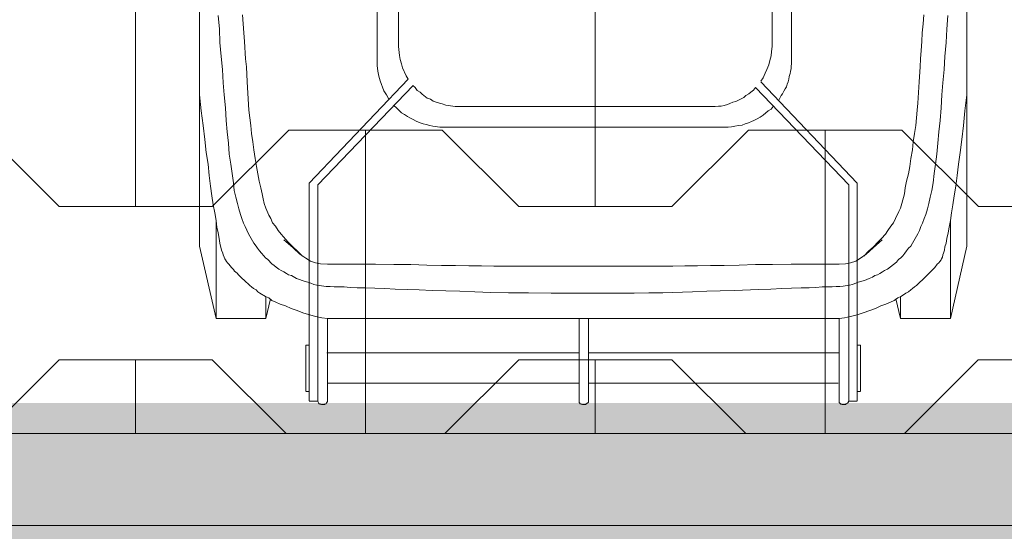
# Model space of a CAD drawing. Header units: inches. Extents: x 1156 to 71303, y -52654 to 51.
# Tile 77 of 151: x 60685 to 60749, y -43993 to -43960. Entities that reach past the tile are written whole.
import ezdxf

# ---------------------------------------------------------------- set-up
doc = ezdxf.new("R2010")
doc.units = ezdxf.units.IN
doc.header["$MEASUREMENT"] = 0
doc.layers.get('0').update_dxf_attribs({"lineweight": 0})
doc.layers.get('Defpoints').update_dxf_attribs({"lineweight": 0})
for name, color, linetype, lineweight in [('p--kosz śmietnik', 252, 'Continuous', 0), ('p--obrzeże bet.', 252, 'Continuous', 0), ('p--szraf trawa', 104, 'Continuous', 0), ('p--szraf-podjazd', 251, 'Continuous', 0)]:
    doc.layers.add(name, color=color, linetype=linetype, lineweight=lineweight)
doc.styles.add('1-200', font='arial.ttf', dxfattribs={"width": 0.75, "height": 35})
doc.dimstyles.new('1-200', dxfattribs={"dimtxt": 35, "dimasz": 10, "dimexe": 15, "dimexo": 10, "dimgap": 0.09, "dimtad": 0, "dimdsep": 46, "dimtxsty": '1-200', "dimblk": 'OBLIQUE', "dimcen": 0.09, "dimadec": 0, "dimazin": 0, "dimtfac": 1, "dimtdec": 4, "dimtix": 1, "dimtofl": 0, "dimtmove": 0, "dimatfit": 3, "dimldrblk": 'OBLIQUE', "dimfxl": 15, "dimfxlon": 1, "dimtvp": 0.7, "dimtolj": 1, "dimtzin": 0, "dimarcsym": 0})

# ---------------------------------------------------------------- blocks, each defined once
blk = doc.blocks.new('kosz120L-rzut')
at = {"linetype": 'Continuous'}
for points in [[(-16.449, 57.424), (-15.903, 57.424)], [(-16.449, 43.182), (-16.449, 57.401)], [(-15.835, 57.538), (-15.903, 57.424)], [(-15.858, 57.492), (-15.903, 57.424)], [(-15.903, 43.296), (-15.903, 57.424)], [(-15.903, 57.356), (-15.903, 57.424)], [(-15.835, 57.538), (-15.858, 57.492)], [(-15.812, 57.561), (-15.835, 57.538)], [(-15.812, 57.561), (-15.835, 57.538)], [(-15.744, 57.606), (-15.812, 57.561)], [(-15.744, 57.606), (-15.812, 57.561)], [(-15.698, 57.652), (-15.744, 57.606)], [(-15.698, 57.652), (-15.744, 57.606)], [(-15.471, 57.652), (-15.698, 57.652)], [(-15.471, 57.652), (-15.698, 57.652)], [(-15.425, 57.629), (-15.471, 57.652)], [(-15.425, 57.629), (-15.471, 57.652)], [(-15.38, 57.629), (-15.425, 57.629)], [(-15.38, 57.629), (-15.425, 57.629)], [(-15.266, 57.515), (-15.38, 57.629)], [(-15.266, 57.515), (-15.38, 57.629)], [(-15.266, 57.447), (-15.266, 57.515)], [(-15.266, 57.447), (-15.266, 57.515)], [(-15.266, 52.032), (-15.266, 57.447)], [(1.206, 57.606), (1.092, 57.492)], [(1.206, 57.606), (1.092, 57.492)], [(1.092, 57.492), (1.092, 57.424)], [(1.092, 57.492), (1.092, 57.424)], [(1.092, 57.356), (1.092, 57.424)], [(1.092, 57.356), (1.092, 52.032)], [(1.251, 57.629), (1.206, 57.606)], [(1.251, 57.629), (1.206, 57.606)], [(1.274, 57.652), (1.251, 57.629)], [(1.274, 57.652), (1.251, 57.629)], [(1.479, 57.652), (1.274, 57.652)], [(1.479, 57.652), (1.274, 57.652)], [(1.547, 57.629), (1.479, 57.652)], [(1.547, 57.629), (1.479, 57.652)], [(1.57, 57.629), (1.547, 57.629)], [(1.57, 57.629), (1.547, 57.629)], [(1.638, 57.606), (1.57, 57.629)], [(1.638, 57.606), (1.57, 57.629)], [(1.661, 57.538), (1.638, 57.606)], [(1.661, 57.538), (1.638, 57.606)], [(1.684, 57.515), (1.661, 57.538)], [(1.684, 57.515), (1.661, 57.538)], [(1.684, 57.447), (1.684, 57.515)], [(1.684, 57.447), (1.684, 57.515)], [(1.684, 52.032), (1.684, 57.447)], [(18.155, 57.515), (18.11, 57.447)], [(18.155, 57.515), (18.11, 57.447)], [(18.11, 52.032), (18.11, 57.447)], [(18.178, 57.538), (18.155, 57.515)], [(18.178, 57.538), (18.155, 57.515)], [(18.201, 57.606), (18.178, 57.538)], [(18.201, 57.606), (18.178, 57.538)], [(18.269, 57.629), (18.201, 57.606)], [(18.269, 57.629), (18.201, 57.606)], [(18.292, 57.629), (18.269, 57.629)], [(18.292, 57.629), (18.269, 57.629)], [(18.315, 57.652), (18.292, 57.629)], [(18.315, 57.652), (18.292, 57.629)], [(18.519, 57.652), (18.315, 57.652)], [(18.519, 57.652), (18.315, 57.652)], [(18.588, 57.629), (18.519, 57.652)], [(18.588, 57.629), (18.519, 57.652)], [(18.611, 57.606), (18.588, 57.629)], [(18.611, 57.606), (18.588, 57.629)], [(18.679, 57.606), (18.611, 57.606)], [(18.679, 57.606), (18.611, 57.606)], [(18.747, 57.424), (18.679, 57.606)], [(18.747, 57.424), (18.679, 57.606)], [(18.747, 43.296), (18.747, 57.424)], [(19.316, 57.424), (18.747, 57.424)], [(18.747, 57.356), (18.747, 57.424)], [(19.316, 43.182), (19.316, 57.401)], [(-16.449, 56.81), (-16.677, 56.81)], [(-16.677, 53.784), (-16.677, 56.787)], [(19.316, 56.81), (19.543, 56.81)], [(19.543, 53.784), (19.543, 56.787)], [(-2.912, 56.264), (-15.221, 56.264)], [(1.092, 56.264), (-2.912, 56.264)], [(5.802, 56.264), (1.684, 56.264)], [(5.802, 56.264), (18.11, 56.264)], [(-2.958, 54.284), (-15.266, 54.284)], [(-2.958, 54.284), (-2.912, 54.284)], [(-2.912, 54.284), (1.092, 54.284)], [(1.684, 54.284), (5.802, 54.284)], [(5.802, 54.284), (18.155, 54.284)], [(-16.449, 53.784), (-16.677, 53.784)], [(19.316, 53.784), (19.543, 53.784)], [(-22.546, 52.032), (-23.616, 47.3)], [(-22.546, 52.032), (-19.27, 52.032)], [(-22.546, 45.639), (-22.546, 52.032)], [(-19.27, 50.644), (-19.27, 52.032)], [(-19.27, 52.032), (-18.975, 50.758)], [(-17.655, 51.372), (-16.836, 51.668)], [(-16.836, 51.668), (-16.449, 51.782)], [(-16.449, 51.782), (-16.017, 51.896)], [(-16.017, 51.896), (-15.63, 51.987)], [(-15.63, 51.987), (-15.266, 52.032)], [(-15.266, 52.032), (-2.298, 52.032)], [(-15.266, 52.009), (-15.266, 52.009)], [(5.165, 52.032), (-2.298, 52.032)], [(18.11, 52.032), (5.165, 52.032)], [(18.497, 51.987), (18.11, 52.032)], [(18.11, 52.009), (18.11, 52.009)], [(18.906, 51.896), (18.497, 51.987)], [(19.725, 51.668), (18.906, 51.896)], [(20.089, 51.509), (19.725, 51.668)], [(20.499, 51.372), (20.089, 51.509)], [(22.137, 52.032), (21.841, 50.758)], [(25.39, 52.032), (22.137, 52.032)], [(22.137, 50.644), (22.137, 52.032)], [(25.39, 52.032), (26.482, 47.3)], [(25.39, 45.639), (25.39, 52.032)], [(-19.111, 50.69), (-18.861, 50.849)], [(-18.861, 50.849), (-18.633, 50.963)], [(-18.633, 50.963), (-18.315, 51.099)], [(-18.315, 51.099), (-17.996, 51.213)], [(-17.996, 51.213), (-17.655, 51.372)], [(20.863, 51.213), (20.499, 51.372)], [(21.204, 51.099), (20.863, 51.213)], [(21.5, 50.963), (21.204, 51.099)], [(21.75, 50.849), (21.5, 50.963)], [(21.955, 50.69), (21.75, 50.849)], [(-20.067, 50.075), (-19.953, 50.166)], [(-19.953, 50.166), (-19.794, 50.28)], [(-19.794, 50.28), (-19.634, 50.371)], [(-19.634, 50.371), (-19.475, 50.485)], [(-19.475, 50.485), (-19.293, 50.599)], [(-19.293, 50.599), (-19.111, 50.69)], [(-10.807, 50.121), (-10.033, 50.144)], [(-10.033, 50.144), (-8.418, 50.212)], [(-8.418, 50.212), (-7.508, 50.235)], [(-7.508, 50.235), (-6.643, 50.257)], [(-6.643, 50.257), (-5.711, 50.28)], [(-5.711, 50.28), (-3.777, 50.348)], [(-3.777, 50.348), (-2.844, 50.348)], [(-2.844, 50.348), (-1.888, 50.371)], [(-1.888, 50.371), (-0.023, 50.371)], [(3.526, 50.371), (-0.023, 50.371)], [(5.005, 50.348), (3.526, 50.371)], [(6.302, 50.348), (5.005, 50.348)], [(7.462, 50.326), (6.302, 50.348)], [(8.509, 50.28), (7.462, 50.326)], [(9.487, 50.257), (8.509, 50.28)], [(10.397, 50.235), (9.487, 50.257)], [(11.285, 50.212), (10.397, 50.235)], [(12.126, 50.166), (11.285, 50.212)], [(12.923, 50.144), (12.126, 50.166)], [(13.696, 50.121), (12.923, 50.144)], [(22.16, 50.599), (21.955, 50.69)], [(22.524, 50.371), (22.16, 50.599)], [(22.66, 50.28), (22.524, 50.371)], [(22.774, 50.166), (22.66, 50.28)], [(22.956, 50.075), (22.774, 50.166)], [(-21.523, 48.71), (-20.704, 49.529)], [(-20.704, 49.529), (-20.567, 49.643)], [(-20.567, 49.643), (-20.317, 49.871)], [(-20.317, 49.871), (-20.203, 49.962)], [(-20.203, 49.962), (-20.067, 50.075)], [(-17.245, 49.416), (-17.086, 49.484)], [(-17.086, 49.484), (-16.927, 49.552)], [(-16.927, 49.552), (-16.517, 49.666)], [(-16.517, 49.666), (-16.153, 49.802)], [(-16.153, 49.802), (-15.949, 49.848)], [(-15.949, 49.848), (-15.539, 49.916)], [(-15.539, 49.916), (-15.312, 49.939)], [(-15.312, 49.939), (-15.084, 49.939)], [(-15.084, 49.939), (-14.811, 49.962)], [(-14.811, 49.962), (-14.174, 49.962)], [(-14.174, 49.962), (-13.764, 50.007)], [(-13.764, 50.007), (-13.309, 50.03)], [(-13.309, 50.03), (-12.786, 50.03)], [(-12.786, 50.03), (-12.172, 50.053)], [(-12.172, 50.053), (-11.535, 50.075)], [(-11.535, 50.075), (-10.807, 50.121)], [(14.379, 50.075), (13.696, 50.121)], [(15.039, 50.053), (14.379, 50.075)], [(15.653, 50.03), (15.039, 50.053)], [(16.176, 50.03), (15.653, 50.03)], [(16.631, 50.007), (16.176, 50.03)], [(17.041, 49.962), (16.631, 50.007)], [(17.678, 49.962), (17.041, 49.962)], [(17.951, 49.939), (17.678, 49.962)], [(18.201, 49.939), (17.951, 49.939)], [(18.815, 49.848), (18.201, 49.939)], [(19.02, 49.802), (18.815, 49.848)], [(19.202, 49.734), (19.02, 49.802)], [(19.407, 49.666), (19.202, 49.734)], [(19.566, 49.62), (19.407, 49.666)], [(19.771, 49.552), (19.566, 49.62)], [(19.953, 49.484), (19.771, 49.552)], [(20.135, 49.416), (19.953, 49.484)], [(23.07, 49.962), (22.956, 50.075)], [(23.183, 49.871), (23.07, 49.962)], [(23.297, 49.757), (23.183, 49.871)], [(23.457, 49.643), (23.297, 49.757)], [(23.798, 49.302), (23.457, 49.643)], [(-18.428, 48.801), (-18.246, 48.892)], [(-18.246, 48.892), (-18.11, 48.983)], [(-18.11, 48.983), (-17.928, 49.097)], [(-17.928, 49.097), (-17.769, 49.188)], [(-17.769, 49.188), (-17.609, 49.234)], [(-17.609, 49.234), (-17.45, 49.325)], [(-17.45, 49.325), (-17.245, 49.416)], [(20.476, 49.234), (20.135, 49.416)], [(20.658, 49.188), (20.476, 49.234)], [(20.795, 49.097), (20.658, 49.188)], [(20.977, 48.983), (20.795, 49.097)], [(21.136, 48.892), (20.977, 48.983)], [(21.295, 48.801), (21.136, 48.892)], [(23.934, 49.188), (23.798, 49.302)], [(24.025, 49.074), (23.934, 49.188)], [(24.185, 48.938), (24.025, 49.074)], [(24.253, 48.824), (24.185, 48.938)], [(-21.955, 48.142), (-21.932, 48.21)], [(-21.932, 48.21), (-21.841, 48.301)], [(-21.841, 48.301), (-21.773, 48.392)], [(-21.773, 48.392), (-21.682, 48.483)], [(-21.682, 48.483), (-21.523, 48.71)], [(-19.157, 48.187), (-19.02, 48.346)], [(-19.02, 48.346), (-18.428, 48.801)], [(-16.677, 48.096), (-16.358, 48.278)], [(-16.358, 48.278), (-16.017, 48.392)], [(-16.017, 48.392), (-15.698, 48.46)], [(-15.698, 48.46), (-15.266, 48.483)], [(-15.266, 48.483), (-14.697, 48.483)], [(-14.857, 48.483), (-12.149, 48.483)], [(-14.174, 48.483), (-14.174, 48.483)], [(-12.149, 48.483), (-10.921, 48.506)], [(-10.921, 48.506), (-9.806, 48.506)], [(-9.806, 48.506), (-8.759, 48.551)], [(-8.759, 48.551), (-7.781, 48.574)], [(-7.781, 48.574), (-6.871, 48.574)], [(-6.871, 48.574), (-6.029, 48.597)], [(-6.029, 48.597), (-5.21, 48.597)], [(-5.21, 48.597), (-4.414, 48.619)], [(-4.414, 48.619), (-0.023, 48.619)], [(7.258, 48.619), (-0.023, 48.619)], [(8.077, 48.597), (7.258, 48.619)], [(8.896, 48.597), (8.077, 48.597)], [(9.76, 48.574), (8.896, 48.597)], [(10.67, 48.574), (9.76, 48.574)], [(11.626, 48.551), (10.67, 48.574)], [(12.672, 48.506), (11.626, 48.551)], [(13.787, 48.506), (12.672, 48.506)], [(14.993, 48.483), (13.787, 48.506)], [(17.7, 48.483), (14.993, 48.483)], [(17.041, 48.483), (17.041, 48.483)], [(18.11, 48.483), (17.587, 48.483)], [(18.565, 48.46), (18.11, 48.483)], [(18.906, 48.392), (18.565, 48.46)], [(19.225, 48.278), (18.906, 48.392)], [(19.543, 48.096), (19.225, 48.278)], [(21.477, 48.688), (21.295, 48.801)], [(21.591, 48.574), (21.477, 48.688)], [(21.75, 48.46), (21.591, 48.574)], [(22.023, 48.187), (21.75, 48.46)], [(24.389, 48.71), (24.253, 48.824)], [(24.549, 48.483), (24.389, 48.71)], [(24.64, 48.392), (24.549, 48.483)], [(24.708, 48.301), (24.64, 48.392)], [(24.776, 48.21), (24.708, 48.301)], [(24.822, 48.142), (24.776, 48.21)], [(-22.182, 47.345), (-22.16, 47.573)], [(-22.16, 47.573), (-22.091, 47.755)], [(-22.091, 47.755), (-22.046, 47.869)], [(-22.046, 47.869), (-22.023, 48.028)], [(-22.023, 48.028), (-21.955, 48.142)], [(-19.794, 47.436), (-19.68, 47.618)], [(-19.68, 47.618), (-19.566, 47.755)], [(-19.566, 47.755), (-19.43, 47.937)], [(-19.43, 47.937), (-19.293, 48.073)], [(-19.293, 48.073), (-19.157, 48.187)], [(-17.518, 47.345), (-17.2, 47.641)], [(-17.496, 47.414), (-17.041, 47.823)], [(-17.2, 47.641), (-16.881, 47.96)], [(-17.041, 47.823), (-16.677, 48.096)], [(19.93, 47.823), (19.543, 48.096)], [(20.067, 47.641), (19.748, 47.96)], [(20.362, 47.414), (19.93, 47.823)], [(20.385, 47.345), (20.067, 47.641)], [(22.16, 48.073), (22.023, 48.187)], [(22.273, 47.937), (22.16, 48.073)], [(22.433, 47.755), (22.273, 47.937)], [(22.546, 47.618), (22.433, 47.755)], [(22.683, 47.436), (22.546, 47.618)], [(24.867, 48.028), (24.822, 48.142)], [(24.935, 47.869), (24.867, 48.028)], [(24.958, 47.755), (24.935, 47.869)], [(25.026, 47.573), (24.958, 47.755)], [(25.14, 47.118), (25.026, 47.573)], [(-23.616, 37.471), (-23.616, 47.3)], [(-22.296, 46.799), (-22.251, 47.118)], [(-22.251, 47.118), (-22.182, 47.345)], [(-20.408, 46.504), (-20.067, 47.118)], [(-20.067, 47.118), (-19.953, 47.3)], [(-19.953, 47.3), (-19.794, 47.436)], [(-18.087, 46.89), (-17.496, 47.414)], [(-18.042, 46.799), (-17.791, 47.05)], [(-17.791, 47.05), (-17.518, 47.345)], [(20.977, 46.89), (20.362, 47.414)], [(20.681, 47.05), (20.385, 47.345)], [(21.136, 46.526), (20.681, 47.05)], [(22.774, 47.3), (22.683, 47.436)], [(22.933, 47.118), (22.774, 47.3)], [(23.275, 46.504), (22.933, 47.118)], [(25.186, 46.799), (25.14, 47.118)], [(26.482, 37.471), (26.482, 47.3)], [(-22.455, 46.071), (-22.387, 46.435)], [(-22.387, 46.435), (-22.296, 46.799)], [(-20.613, 46.026), (-20.522, 46.276)], [(-20.522, 46.276), (-20.408, 46.504)], [(-18.656, 46.003), (-18.451, 46.276)], [(-18.451, 46.276), (-18.292, 46.526)], [(-18.292, 46.526), (-18.042, 46.799)], [(21.341, 46.276), (21.136, 46.526)], [(21.523, 46.003), (21.341, 46.276)], [(23.502, 46.026), (23.275, 46.504)], [(25.254, 46.435), (25.186, 46.799)], [(25.345, 46.071), (25.254, 46.435)], [(-22.615, 45.138), (-22.546, 45.639)], [(-22.546, 45.639), (-22.455, 46.071)], [(-20.817, 45.502), (-20.726, 45.798)], [(-20.726, 45.798), (-20.613, 46.026)], [(-18.952, 45.502), (-18.815, 45.775)], [(-18.815, 45.775), (-18.656, 46.003)], [(21.705, 45.775), (21.523, 46.003)], [(21.818, 45.502), (21.705, 45.775)], [(23.593, 45.798), (23.502, 46.026)], [(23.707, 45.502), (23.593, 45.798)], [(25.39, 45.639), (25.345, 46.071)], [(25.481, 45.138), (25.39, 45.639)], [(-22.706, 44.615), (-22.615, 45.138)], [(-21.045, 44.865), (-20.931, 45.229)], [(-20.931, 45.229), (-20.817, 45.502)], [(-19.27, 44.82), (-19.179, 45.047)], [(-19.179, 45.047), (-18.952, 45.502)], [(21.955, 45.275), (21.818, 45.502)], [(22.137, 44.82), (21.955, 45.275)], [(23.798, 45.229), (23.707, 45.502)], [(23.912, 44.865), (23.798, 45.229)], [(25.572, 44.615), (25.481, 45.138)], [(-22.774, 44.024), (-22.706, 44.615)], [(-21.227, 44.115), (-21.136, 44.524)], [(-21.136, 44.524), (-21.045, 44.865)], [(-19.543, 43.887), (-19.361, 44.524)], [(-19.361, 44.524), (-19.27, 44.82)], [(22.251, 44.524), (22.137, 44.82)], [(22.319, 44.206), (22.251, 44.524)], [(24.003, 44.524), (23.912, 44.865)], [(24.094, 44.115), (24.003, 44.524)], [(25.663, 44.024), (25.572, 44.615)], [(-22.888, 43.387), (-22.774, 44.024)], [(-21.318, 43.66), (-21.227, 44.115)], [(-19.589, 43.5), (-19.543, 43.887)], [(22.387, 43.887), (22.319, 44.206)], [(22.478, 43.5), (22.387, 43.887)], [(24.207, 43.66), (24.094, 44.115)], [(25.754, 43.387), (25.663, 44.024)], [(-22.979, 42.681), (-22.888, 43.387)], [(-21.477, 42.568), (-21.409, 43.159)], [(-21.409, 43.159), (-21.318, 43.66)], [(-19.794, 42.59), (-19.68, 43.068)], [(-19.68, 43.068), (-19.589, 43.5)], [(-10.17, 36.561), (-16.449, 43.182)], [(-9.806, 36.948), (-15.903, 43.296)], [(12.536, 36.811), (18.747, 43.296)], [(12.854, 36.402), (19.316, 43.182)], [(22.569, 43.068), (22.478, 43.5)], [(22.66, 42.59), (22.569, 43.068)], [(24.253, 43.159), (24.207, 43.66)], [(24.344, 42.568), (24.253, 43.159)], [(25.845, 42.681), (25.754, 43.387)], [(-23.07, 41.953), (-22.979, 42.681)], [(-21.568, 41.953), (-21.477, 42.568)], [(-19.885, 42.113), (-19.794, 42.59)], [(22.751, 42.113), (22.66, 42.59)], [(24.435, 41.953), (24.344, 42.568)], [(25.914, 41.953), (25.845, 42.681)], [(-23.183, 41.18), (-23.07, 41.953)], [(-21.659, 41.293), (-21.568, 41.953)], [(-19.953, 41.589), (-19.885, 42.113)], [(22.842, 41.589), (22.751, 42.113)], [(24.526, 41.293), (24.435, 41.953)], [(26.027, 41.18), (25.914, 41.953)], [(-23.275, 40.338), (-23.183, 41.18)], [(-21.727, 40.588), (-21.659, 41.293)], [(-20.067, 41.02), (-19.953, 41.589)], [(22.933, 41.02), (22.842, 41.589)], [(24.571, 40.588), (24.526, 41.293)], [(26.118, 40.338), (26.027, 41.18)], [(-21.773, 39.837), (-21.727, 40.588)], [(-20.203, 39.951), (-20.112, 40.497)], [(-20.112, 40.497), (-20.067, 41.02)], [(23.001, 40.497), (22.933, 41.02)], [(23.07, 39.951), (23.001, 40.497)], [(24.662, 39.837), (24.571, 40.588)], [(-23.388, 39.428), (-23.275, 40.338)], [(-20.271, 39.428), (-20.203, 39.951)], [(23.115, 39.428), (23.07, 39.951)], [(26.232, 39.428), (26.118, 40.338)], [(-23.479, 38.472), (-23.388, 39.428)], [(-21.864, 39.087), (-21.773, 39.837)], [(-20.317, 38.927), (-20.271, 39.428)], [(-9.351, 39.246), (-9.556, 39.155)], [(-9.351, 39.246), (-9.556, 39.155)], [(-9.146, 39.314), (-9.351, 39.246)], [(-9.146, 39.314), (-9.351, 39.246)], [(-8.941, 39.405), (-9.146, 39.314)], [(-8.941, 39.405), (-9.146, 39.314)], [(-8.714, 39.428), (-8.941, 39.405)], [(-8.714, 39.428), (-8.941, 39.405)], [(-8.463, 39.473), (-8.714, 39.428)], [(-8.463, 39.473), (-8.714, 39.428)], [(-8.259, 39.519), (-8.463, 39.473)], [(-8.259, 39.519), (-8.463, 39.473)], [(-8.031, 39.542), (-8.259, 39.519)], [(-8.031, 39.542), (-8.259, 39.519)], [(-7.826, 39.542), (-8.031, 39.542)], [(-7.826, 39.542), (-8.031, 39.542)], [(-7.826, 39.542), (10.579, 39.542)], [(10.784, 39.542), (10.557, 39.542)], [(10.784, 39.542), (10.557, 39.542)], [(11.239, 39.473), (10.784, 39.542)], [(11.239, 39.473), (10.784, 39.542)], [(11.444, 39.428), (11.239, 39.473)], [(11.444, 39.428), (11.239, 39.473)], [(11.671, 39.36), (11.444, 39.428)], [(11.671, 39.36), (11.444, 39.428)], [(11.876, 39.314), (11.671, 39.36)], [(11.876, 39.314), (11.671, 39.36)], [(12.081, 39.246), (11.876, 39.314)], [(12.081, 39.246), (11.876, 39.314)], [(12.331, 39.132), (12.081, 39.246)], [(12.331, 39.132), (12.081, 39.246)], [(23.252, 38.427), (23.115, 39.428)], [(24.731, 39.087), (24.662, 39.837)], [(26.369, 38.472), (26.232, 39.428)], [(-21.932, 38.268), (-21.864, 39.087)], [(-20.362, 38.427), (-20.317, 38.927)], [(-10.306, 38.745), (-10.648, 38.472)], [(-10.306, 38.745), (-10.648, 38.472)], [(-10.124, 38.882), (-10.306, 38.745)], [(-10.124, 38.882), (-10.306, 38.745)], [(-9.92, 38.996), (-10.124, 38.882)], [(-9.92, 38.996), (-10.124, 38.882)], [(-9.715, 39.087), (-9.92, 38.996)], [(-9.715, 39.087), (-9.92, 38.996)], [(-9.556, 39.155), (-9.715, 39.087)], [(-9.556, 39.155), (-9.715, 39.087)], [(12.536, 39.041), (12.331, 39.132)], [(12.536, 39.041), (12.331, 39.132)], [(12.741, 38.927), (12.536, 39.041)], [(12.741, 38.927), (12.536, 39.041)], [(12.9, 38.836), (12.741, 38.927)], [(12.9, 38.836), (12.741, 38.927)], [(13.082, 38.7), (12.9, 38.836)], [(13.082, 38.7), (12.9, 38.836)], [(13.287, 38.586), (13.082, 38.7)], [(13.287, 38.586), (13.082, 38.7)], [(13.605, 38.268), (13.287, 38.586)], [(13.605, 38.268), (13.287, 38.586)], [(24.776, 38.268), (24.731, 39.087)], [(-23.616, 37.426), (-23.479, 38.472)], [(-21.978, 37.426), (-21.932, 38.268)], [(-20.499, 36.561), (-20.408, 37.972)], [(-20.408, 37.972), (-20.362, 38.427)], [(-10.83, 38.359), (-10.966, 38.177)], [(-10.83, 38.359), (-10.966, 38.177)], [(-10.648, 38.472), (-10.83, 38.359)], [(-10.648, 38.472), (-10.83, 38.359)], [(-8.145, 37.995), (-8.327, 37.904)], [(-8.145, 37.995), (-8.327, 37.904)], [(-7.986, 38.063), (-8.145, 37.995)], [(-7.986, 38.063), (-8.145, 37.995)], [(-7.781, 38.108), (-7.986, 38.063)], [(-7.781, 38.108), (-7.986, 38.063)], [(-7.576, 38.154), (-7.781, 38.108)], [(-7.576, 38.154), (-7.781, 38.108)], [(-7.394, 38.154), (-7.576, 38.154)], [(-7.394, 38.154), (-7.576, 38.154)], [(-7.189, 38.177), (-7.394, 38.154)], [(-7.189, 38.177), (-7.394, 38.154)], [(-6.985, 38.177), (-7.189, 38.177)], [(-6.985, 38.177), (-7.189, 38.177)], [(-6.985, 38.177), (9.578, 38.177)], [(9.783, 38.177), (9.578, 38.177)], [(9.783, 38.177), (9.578, 38.177)], [(10.397, 38.086), (9.783, 38.177)], [(10.397, 38.086), (9.783, 38.177)], [(10.625, 38.017), (10.397, 38.086)], [(10.625, 38.017), (10.397, 38.086)], [(10.807, 37.972), (10.625, 38.017)], [(10.807, 37.972), (10.625, 38.017)], [(11.034, 37.904), (10.807, 37.972)], [(11.034, 37.904), (10.807, 37.972)], [(13.787, 38.108), (13.605, 38.268)], [(13.787, 38.108), (13.605, 38.268)], [(23.366, 36.561), (23.252, 38.427)], [(24.867, 37.426), (24.776, 38.268)], [(26.482, 37.426), (26.369, 38.472)], [(-23.616, 2.275), (-23.616, 37.426)], [(-22.046, 36.629), (-21.978, 37.426)], [(-11.58, 37.358), (-11.671, 37.176)], [(-11.58, 37.358), (-11.671, 37.176)], [(-11.489, 37.471), (-11.58, 37.358)], [(-11.489, 37.471), (-11.58, 37.358)], [(-11.33, 37.767), (-11.489, 37.471)], [(-11.33, 37.767), (-11.489, 37.471)], [(-9.374, 37.358), (-9.51, 37.244)], [(-9.374, 37.358), (-9.51, 37.244)], [(-9.191, 37.471), (-9.374, 37.358)], [(-9.191, 37.471), (-9.374, 37.358)], [(-9.055, 37.585), (-9.191, 37.471)], [(-9.055, 37.585), (-9.191, 37.471)], [(-8.532, 37.858), (-9.055, 37.585)], [(-8.532, 37.858), (-9.055, 37.585)], [(-8.327, 37.904), (-8.532, 37.858)], [(-8.327, 37.904), (-8.532, 37.858)], [(11.216, 37.835), (11.034, 37.904)], [(11.216, 37.835), (11.034, 37.904)], [(11.398, 37.699), (11.216, 37.835)], [(11.398, 37.699), (11.216, 37.835)], [(11.603, 37.631), (11.398, 37.699)], [(11.603, 37.631), (11.398, 37.699)], [(11.944, 37.38), (11.603, 37.631)], [(11.944, 37.38), (11.603, 37.631)], [(12.081, 37.244), (11.944, 37.38)], [(12.081, 37.244), (11.944, 37.38)], [(14.265, 37.426), (14.106, 37.699)], [(14.265, 37.426), (14.106, 37.699)], [(14.356, 37.289), (14.265, 37.426)], [(14.356, 37.289), (14.265, 37.426)], [(14.447, 37.153), (14.356, 37.289)], [(14.447, 37.153), (14.356, 37.289)], [(24.935, 36.629), (24.867, 37.426)], [(26.482, 2.275), (26.482, 37.426)], [(-11.876, 36.72), (-11.944, 36.561)], [(-11.876, 36.72), (-11.944, 36.561)], [(-11.831, 36.902), (-11.876, 36.72)], [(-11.831, 36.902), (-11.876, 36.72)], [(-11.762, 37.039), (-11.831, 36.902)], [(-11.762, 37.039), (-11.831, 36.902)], [(-11.671, 37.176), (-11.762, 37.039)], [(-11.671, 37.176), (-11.762, 37.039)], [(-9.692, 37.107), (-9.806, 36.948)], [(-9.692, 37.107), (-9.806, 36.948)], [(-9.51, 37.244), (-9.692, 37.107)], [(-9.51, 37.244), (-9.692, 37.107)], [(12.263, 37.13), (12.081, 37.244)], [(12.263, 37.13), (12.081, 37.244)], [(12.399, 36.948), (12.263, 37.13)], [(12.399, 36.948), (12.263, 37.13)], [(12.559, 36.811), (12.399, 36.948)], [(12.559, 36.811), (12.399, 36.948)], [(14.675, 36.516), (14.447, 37.153)], [(14.675, 36.516), (14.447, 37.153)], [(-22.137, 35.765), (-22.046, 36.629)], [(-20.567, 35.583), (-20.499, 36.561)], [(-12.081, 36.038), (-12.104, 35.901)], [(-12.081, 36.038), (-12.104, 35.901)], [(-12.013, 36.22), (-12.081, 36.038)], [(-12.013, 36.22), (-12.081, 36.038)], [(-11.99, 36.402), (-12.013, 36.22)], [(-11.99, 36.402), (-12.013, 36.22)], [(-11.944, 36.561), (-11.99, 36.402)], [(-11.944, 36.561), (-11.99, 36.402)], [(-10.443, 36.015), (-10.557, 35.765)], [(-10.443, 36.015), (-10.557, 35.765)], [(-10.306, 36.311), (-10.443, 36.015)], [(-10.306, 36.311), (-10.443, 36.015)], [(-10.17, 36.538), (-10.306, 36.311)], [(-10.17, 36.538), (-10.306, 36.311)], [(12.991, 36.174), (12.854, 36.402)], [(12.991, 36.174), (12.854, 36.402)], [(13.218, 35.651), (12.991, 36.174)], [(13.218, 35.651), (12.991, 36.174)], [(14.766, 36.197), (14.675, 36.516)], [(14.766, 36.197), (14.675, 36.516)], [(14.834, 35.879), (14.766, 36.197)], [(14.834, 35.879), (14.766, 36.197)], [(23.411, 35.583), (23.366, 36.561)], [(24.981, 35.765), (24.935, 36.629)], [(-22.182, 34.923), (-22.137, 35.765)], [(-20.59, 35.06), (-20.567, 35.583)], [(-12.149, 35.56), (-12.172, 35.378)], [(-12.149, 35.56), (-12.172, 35.378)], [(-12.172, 35.378), (-12.172, 35.196)], [(-12.172, 35.378), (-12.172, 35.196)], [(-12.104, 35.901), (-12.149, 35.697)], [(-12.104, 35.901), (-12.149, 35.697)], [(-12.149, 35.697), (-12.149, 35.56)], [(-12.149, 35.697), (-12.149, 35.56)], [(-10.693, 35.469), (-10.761, 35.173)], [(-10.693, 35.469), (-10.761, 35.173)], [(-10.557, 35.765), (-10.693, 35.469)], [(-10.557, 35.765), (-10.693, 35.469)], [(13.287, 35.401), (13.218, 35.651)], [(13.287, 35.401), (13.218, 35.651)], [(13.378, 35.105), (13.287, 35.401)], [(13.378, 35.105), (13.287, 35.401)], [(14.879, 35.515), (14.834, 35.879)], [(14.879, 35.515), (14.834, 35.879)], [(14.879, 35.196), (14.879, 35.515)], [(14.879, 35.196), (14.879, 35.515)], [(23.479, 35.06), (23.411, 35.583)], [(25.049, 34.923), (24.981, 35.765)], [(-22.251, 34.013), (-22.182, 34.923)], [(-20.635, 34.514), (-20.59, 35.06)], [(-12.172, 16.836), (-12.172, 35.196)], [(-10.83, 34.878), (-10.852, 34.582)], [(-10.83, 34.878), (-10.852, 34.582)], [(-10.761, 35.173), (-10.83, 34.878)], [(-10.761, 35.173), (-10.83, 34.878)], [(13.423, 34.855), (13.378, 35.105)], [(13.423, 34.855), (13.378, 35.105)], [(13.491, 34.263), (13.423, 34.855)], [(13.491, 34.263), (13.423, 34.855)], [(14.879, 35.196), (14.879, 16.836)], [(23.525, 33.945), (23.479, 35.06)], [(25.14, 34.013), (25.049, 34.923)], [(-20.681, 33.945), (-20.635, 34.514)], [(-10.852, 34.582), (-10.898, 34.263)], [(-10.852, 34.582), (-10.898, 34.263)], [(-10.898, 17.723), (-10.898, 34.263)], [(-10.898, 34.263), (-10.898, 34.263)], [(-10.898, 34.263), (-10.898, 34.263)], [(13.491, 34.263), (13.491, 17.723)], [(-22.296, 33.126), (-22.251, 34.013)], [(-20.704, 33.376), (-20.681, 33.945)], [(23.57, 33.376), (23.525, 33.945)], [(25.163, 33.126), (25.14, 34.013)], [(-22.364, 32.238), (-22.296, 33.126)], [(-20.795, 32.193), (-20.749, 32.785)], [(-20.749, 32.785), (-20.704, 33.376)], [(23.616, 32.785), (23.57, 33.376)], [(23.661, 32.193), (23.616, 32.785)], [(25.254, 32.238), (25.163, 33.126)]]:
    blk.add_lwpolyline(points, dxfattribs=at)
blk = doc.blocks.new('_OBLIQUE')
at = {"color": 0, "linetype": 'ByBlock', "lineweight": -2}
for p, q in [((-0.5, -0.5), (0.5, 0.5)), ((0, 0), (0, 0))]:
    blk.add_line(p, q, dxfattribs=at)
blk = doc.blocks.new('*D1713')
at = {"color": 0, "linetype": 'Continuous', "lineweight": -2, "ltscale": 12}
for p, q in [((60621.424, -44069.935), (60621.424, -44099.935)), ((60871.424, -44069.935), (60871.424, -44099.935)), ((60621.424, -44084.935), (60871.424, -44084.935))]:
    blk.add_line(p, q, dxfattribs=at)
at = {"layer": 'Defpoints', "color": 0}
for p in [(60621.424, -43986.783), (60871.424, -43986.783), (60871.424, -44084.935)]:
    blk.add_point(p, dxfattribs=at)
at = {"color": 0, "lineweight": -2, "xscale": 10, "yscale": 10, "zscale": 10, "rotation": 180}
blk.add_blockref('_OBLIQUE', (60621.424, -44084.935), dxfattribs=at)
at = {"color": 0, "lineweight": -2, "xscale": 10, "yscale": 10, "zscale": 10}
blk.add_blockref('_OBLIQUE', (60871.424, -44084.935), dxfattribs=at)
at = {"color": 0, "linetype": 'Continuous', "ltscale": 12, "insert": (60746.424, -44059.92), "char_height": 35, "attachment_point": 5, "style": '1-200'}
blk.add_mtext('\\A1;250', dxfattribs=at)

msp = doc.modelspace()

# ---------------------------------------------------------------- hatches: boundary and pattern name
at = {"layer": 'p--szraf trawa'}
h = msp.add_hatch(dxfattribs=at)
h.set_pattern_fill('26-Posypka z piasku', color=256, scale=2000000.0)
h.set_pattern_definition([(10, (800000, 1200000), (637500, 2143300), [0, -2000000]), (12, (1400000, 200000), (171000, 2081000), [0, -2000000]), (-3, (0, -200000), (1103300, 1945000), [0, -3000000]), (-82, (200000, 100000), (2370200, -2494400), [0, -1000000]), (23, (0, -100000), (2197200, 5061000), [0, -1600000]), (58, (-400000, -600000), (2437800, 2014200), [0, -1200000]), (79, (-400000, 600000), (-1499800, 1717700), [0, -600000]), (40, (800000, 1200000), (-519500, 2174900), [0, -2000000]), (92, (1400000, 200000), (-2019700, 529800), [0, -2000000]), (-43, (0, -200000), (2095400, 780700), [0, -3000000]), (-12, (200000, 100000), (3154600, 1374100), [0, -1000000]), (63, (0, -100000), (-1570000, 5289000), [0, -1800000]), (6, (-400000, -600000), (3088100, -680900), [0, -1200000]), (138, (-400000, 600000), (-2244800, -400900), [0, -600000])])
edge = h.paths.add_edge_path()
edge.add_line((62742.869, -44778.783), (62682.177, -41051.307))
edge.add_line((62682.177, -41051.307), (59879.631, -41051.97))
edge.add_line((59879.631, -41051.97), (59939.388, -44778.783))
edge.add_line((59939.388, -44778.783), (60055.424, -44778.783))
edge.add_line((60055.424, -44778.783), (60055.424, -44436.783))
edge.add_line((60055.424, -44436.783), (59955.424, -44436.783))
edge.add_line((59955.424, -44436.783), (59955.424, -44170.783))
edge.add_line((59955.424, -44170.783), (60055.424, -44170.783))
edge.add_line((60055.424, -44170.783), (60055.424, -42728.783))
edge.add_line((60055.424, -42728.783), (60413.424, -42728.783))
edge.add_line((60413.424, -42728.783), (60413.424, -42820.783))
edge.add_line((60413.424, -42820.783), (61516.825, -42820.783))
edge.add_line((61516.825, -42820.783), (61516.825, -42378.783))
edge.add_line((61516.825, -42378.783), (61063.425, -42378.783))
edge.add_line((61063.425, -42378.783), (61063.425, -41594.383))
edge.add_line((61063.425, -41594.383), (62363.425, -41594.383))
edge.add_line((62363.425, -41594.383), (62363.425, -42378.783))
edge.add_line((62363.425, -42378.783), (61910.025, -42378.783))
edge.add_line((61910.025, -42378.783), (61910.025, -42820.783))
edge.add_line((61910.025, -42820.783), (62156.424, -42820.783))
edge.add_line((62156.424, -42820.783), (62156.424, -43178.783))
edge.add_arc((62298.424, -43178.783), 142, 180, 270)
edge.add_line((62298.424, -43320.783), (62331.424, -43320.783))
edge.add_line((62331.424, -43320.783), (62331.424, -43736.783))
edge.add_arc((62303.522, -43881.314), 147.2, 79.07361, 182.12898)
edge.add_line((62156.424, -43886.783), (60877.424, -43886.783))
edge.add_line((60877.424, -43886.783), (60877.325, -43984.783))
edge.add_line((60877.325, -43984.783), (60615.424, -43984.783))
edge.add_line((60615.424, -43984.783), (60615.424, -43886.909))
edge.add_arc((60621.444, -44028.827), 142.045, 92.42905, 181.06893)
edge.add_line((60479.424, -44031.476), (60479.424, -44778.783))
edge.add_line((60479.424, -44778.783), (62742.869, -44778.783))
h = msp.add_hatch(dxfattribs=at)
h.set_pattern_fill('26-Posypka z piasku', color=256, scale=50)
h.set_pattern_definition([(10, (20, 30), (15.937785, 53.581592), [0, -50]), (12, (35, 5), (4.27663, 52.026055), [0, -50]), (-3, (0, -5), (27.582536, 48.623078), [0, -75]), (-82, (5, 2.5), (59.25552, -62.36011), [0, -25]), (23, (0, -2.5), (54.93103, 126.52107), [0, -40]), (58, (-10, -15), (60.945147, 50.355626), [0, -30]), (79, (-10, 15), (-37.494908, 42.943356), [0, -15]), (40, (20, 30), (-12.98827, 54.371912), [0, -50]), (92, (35, 5), (-50.493034, 13.245888), [0, -50]), (-43, (0, -5), (52.38376, 19.517726), [0, -75]), (-12, (5, 2.5), (78.865917, 34.353562), [0, -25]), (63, (0, -2.5), (-39.24657, 132.22975), [0, -45]), (6, (-10, -15), (77.202354, -17.023413), [0, -30]), (138, (-10, 15), (-56.120946, -10.021946), [0, -15])])
edge = h.paths.add_edge_path()
edge.add_line((62742.869, -44778.783), (62682.177, -41051.307))
edge.add_line((62682.177, -41051.307), (59879.631, -41051.97))
edge.add_line((59879.631, -41051.97), (59939.388, -44778.783))
edge.add_line((59939.388, -44778.783), (60055.424, -44778.783))
edge.add_line((60055.424, -44778.783), (60055.424, -44436.783))
edge.add_line((60055.424, -44436.783), (59955.424, -44436.783))
edge.add_line((59955.424, -44436.783), (59955.424, -44170.783))
edge.add_line((59955.424, -44170.783), (60055.424, -44170.783))
edge.add_line((60055.424, -44170.783), (60055.424, -42728.783))
edge.add_line((60055.424, -42728.783), (60413.424, -42728.783))
edge.add_line((60413.424, -42728.783), (60413.424, -42820.783))
edge.add_line((60413.424, -42820.783), (61516.825, -42820.783))
edge.add_line((61516.825, -42820.783), (61516.825, -42378.783))
edge.add_line((61516.825, -42378.783), (61063.425, -42378.783))
edge.add_line((61063.425, -42378.783), (61063.425, -41594.383))
edge.add_line((61063.425, -41594.383), (62363.425, -41594.383))
edge.add_line((62363.425, -41594.383), (62363.425, -42378.783))
edge.add_line((62363.425, -42378.783), (61910.025, -42378.783))
edge.add_line((61910.025, -42378.783), (61910.025, -42820.783))
edge.add_line((61910.025, -42820.783), (62156.424, -42820.783))
edge.add_line((62156.424, -42820.783), (62156.424, -43178.783))
edge.add_arc((62298.424, -43178.783), 142, 180, 270)
edge.add_line((62298.424, -43320.783), (62331.424, -43320.783))
edge.add_line((62331.424, -43320.783), (62331.424, -43736.783))
edge.add_arc((62303.522, -43881.314), 147.2, 79.07361, 182.12898)
edge.add_line((62156.424, -43886.783), (60877.424, -43886.783))
edge.add_line((60877.424, -43886.783), (60877.325, -43984.783))
edge.add_line((60877.325, -43984.783), (60615.424, -43984.783))
edge.add_line((60615.424, -43984.783), (60615.424, -43886.909))
edge.add_arc((60621.444, -44028.827), 142.045, 92.42905, 181.06893)
edge.add_line((60479.424, -44031.476), (60479.424, -44778.783))
edge.add_line((60479.424, -44778.783), (62742.869, -44778.783))
at = {"layer": 'p--szraf-podjazd'}
h = msp.add_hatch(dxfattribs=at)
h.set_pattern_fill('TURFSTNE', color=256, scale=5)
h.set_pattern_definition([(0, (224.56, -2961.97), (0, 120), [15, -25]), (90, (212.06, -2949.47), (-80, 5e-15), [15, -25]), (45, (239.56, -2961.97), (-20.010768, 20.010768), [17.6775, -10.6065]), (45, (232.06, -2954.47), (-20.010768, 20.010768), [17.6775, -10.6065]), (135, (264.56, -2961.97), (20.010768, 20.010768), [17.6775, -10.6065]), (135, (232.06, -2954.47), (20.010768, 20.010768), [17.6775, -10.6065])])
edge = h.paths.add_edge_path()
edge.add_line((62323.424, -43328.783), (62323.424, -43728.783))
edge.add_arc((62301.192, -43879.929), 152.773, 81.6327, 179.56989)
edge.add_line((62148.424, -43878.783), (60621.424, -43878.783))
edge.add_arc((60621.424, -44028.783), 150, 90, 180)
edge.add_line((60471.424, -44028.783), (60471.424, -44778.783))
edge.add_line((60471.424, -44778.783), (60063.424, -44778.783))
edge.add_line((60063.424, -44778.783), (60063.424, -44428.783))
edge.add_line((60063.424, -44428.783), (59963.424, -44428.783))
edge.add_line((59963.424, -44428.783), (59963.424, -44178.783))
edge.add_line((59963.424, -44178.783), (60063.424, -44178.783))
edge.add_line((60063.424, -44178.783), (60063.424, -42731.295))
edge.add_line((60063.424, -42731.295), (60413.424, -42731.295))
edge.add_line((60413.424, -42731.295), (60413.424, -43328.783))
edge.add_line((60413.424, -43328.783), (62323.424, -43328.783))
edge.add_line((62323.424, -43328.783), (62323.424, -43328.783))
h = msp.add_hatch(dxfattribs=at)
h.set_pattern_fill('FINETTA', color=256, scale=5)
h.set_pattern_definition([(0, (207.061, -2961.97), (15, 15), [10, -20]), (0, (222.061, -2956.97), (15, 15), [10, -20]), (90, (212.061, -2961.97), (-15, 15), [20, -10]), (45, (217.061, -2961.97), (-15, 15), [7.071068, -14.1421356]), (135, (207.061, -2961.97), (-15, -15), [7.071068, -14.1421356])])
h.paths.add_polyline_path([(60871.424, -43986.783), (60621.424, -43986.783), (60621.424, -43878.783), (60871.424, -43878.783)])

# ---------------------------------------------------------------- linework, layer by layer
at = {"linetype": 'Continuous', "ltscale": 12}
msp.add_lwpolyline([(62363.425, -41594.383), (62363.425, -42378.783), (61910.025, -42378.783), (61910.025, -42820.783), (62156.424, -42820.783), (62156.424, -43178.783, 0.414214), (62298.424, -43320.783), (62331.424, -43320.783), (62331.424, -43736.783, 0.482641), (62156.424, -43886.783), (60877.424, -43886.783), (60877.325, -43992.783), (60615.424, -43992.783), (60615.424, -43886.909, 0.407278), (60479.424, -44031.476), (60479.424, -44778.783), (62742.869, -44778.783), (62682.177, -41051.307)], format="xyb", dxfattribs=at)
msp.add_lwpolyline([(60871.424, -43986.783), (60621.424, -43986.783), (60621.424, -43878.783), (60871.424, -43878.783)], close=True, dxfattribs=at)
at = {"layer": 'p--obrzeże bet.', "linetype": 'Continuous', "ltscale": 35}
for points in [[(60615.424, -43992.783), (60877.424, -43992.783), (60877.424, -43878.783), (60615.424, -43878.783)], [(60621.424, -43986.783), (60871.424, -43986.783), (60871.424, -43878.783), (60621.424, -43878.783)]]:
    msp.add_lwpolyline(points, close=True, dxfattribs=at)

# ---------------------------------------------------------------- block references
at = {"layer": 'p--kosz śmietnik', "rotation": 180}
msp.add_blockref('kosz120L-rzut', (60722.715, -43927.232), dxfattribs=at)

# ---------------------------------------------------------------- dimensions: what is measured, and where the dimension line sits
at = {"linetype": 'Continuous', "ltscale": 12}
dim = msp.add_linear_dim(base=(60871.424, -44084.935), p1=(60621.424, -43986.783), p2=(60871.424, -43986.783), dimstyle='1-200', dxfattribs=at)
dim.commit()
dim.dimension.update_dxf_attribs({"geometry": '*D1713', "text_midpoint": (60746.424, -44059.92)})

doc.saveas('drawing.dxf')
